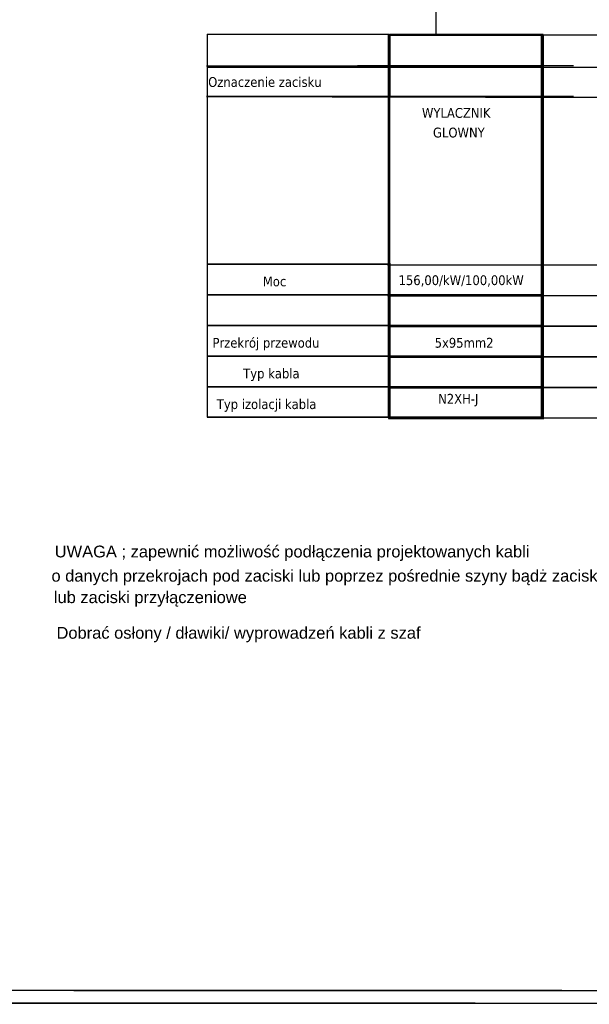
# Model space of a CAD drawing. Header units: millimetres. Extents: x 18084 to 52399, y 38174 to 56392.
# Tile 38 of 256: x 23980 to 24908, y 41994 to 43599. Entities that reach past the tile are written whole.
import ezdxf

# ---------------------------------------------------------------- set-up
doc = ezdxf.new("R2010")
doc.units = ezdxf.units.MM
doc.header["$LTSCALE"] = 100
for name, color, linetype in [('3', 7, 'Continuous'), ('4', 7, 'Continuous'), ('5', 7, 'Continuous'), ('E_ramka_wew', 10, 'Continuous')]:
    doc.layers.add(name, color=color, linetype=linetype)
doc.layers.add('_M_TABELKA RZUT CAŁOŚCI', color=7, linetype='Continuous', lineweight=20)
doc.styles.get("Standard").update_dxf_attribs({"font": 'arial.ttf'})
doc.styles.add('TAHOMA', font='tahoma.ttf')

# ---------------------------------------------------------------- blocks, each defined once
blk = doc.blocks.new('zw$8BC5')
at = {"layer": '3', "style": 'TAHOMA'}
blk.add_text('N2XH-J', height=16, dxfattribs=at).set_placement((-171.7, -34.4))

msp = doc.modelspace()

# ---------------------------------------------------------------- linework, layer by layer
at = {"color": 0}
for p, q in [((24829.7, 43522.8), (24829.7, 42949.5)), ((24829.7, 43522.8), (24829.7, 42949.5)), ((24578.7, 43199.5), (24829.7, 43199.5)), ((24828.7, 43199.5), (25079.7, 43199.5)), ((24578.7, 43149.5), (24829.7, 43149.5)), ((24828.7, 43149.5), (25079.7, 43149.5))]:
    msp.add_line(p, q, dxfattribs=at)
at = {"layer": '3', "color": 252}
msp.add_lwpolyline([(24285.2, 43575.5), (24581.7, 43575.5), (24581.7, 42951.5), (24285.2, 42951.5)], dxfattribs=at)
msp.add_lwpolyline([(24285.2, 43575.5), (24581.7, 43575.5), (24581.7, 42951.5), (24285.2, 42951.5)], dxfattribs=at)
at = {"layer": '3', "color": 7}
for points in [[(24285.2, 43575.5), (24581.7, 43575.5)], [(24285.2, 43575.5), (24581.7, 43575.5)], [(24579.7, 43574.5), (24829.7, 43574.5)], [(24580.7, 43574.5), (24830.7, 43574.5)], [(24580.7, 43574.5), (24830.7, 43574.5)], [(24580.7, 43573.8), (24830.7, 43573.8)], [(24580.7, 43573.8), (24830.7, 43573.8)], [(24580.7, 43573.8), (24830.7, 43573.8)], [(24580.7, 43573.8), (24830.7, 43573.8)], [(24582.7, 42950.5), (24582.7, 43575.5)], [(24582.7, 43525.5), (24582.7, 43575.5)], [(24582.7, 43575.5), (24582.7, 43525.5)], [(24582.7, 43575.5), (24832.7, 43575.5)], [(24582.7, 42950.5), (24582.7, 43575.5)], [(24582.7, 43525.5), (24582.7, 43575.5)], [(24582.7, 43575.5), (24582.7, 43525.5)], [(24582.7, 43575.5), (24832.7, 43575.5)], [(24829.7, 43574.5), (24829.7, 43524.5)], [(24829.7, 43524.5), (24829.7, 43574.5)], [(24829.7, 43574.5), (24829.7, 43524.5)], [(24829.7, 43524.5), (24829.7, 43574.5)], [(24829.7, 42949.5), (24829.7, 43574.5)], [(24829.7, 43574.5), (25079.7, 43574.5)], [(24829.7, 43524.5), (24829.7, 43574.5)], [(24829.7, 43574.5), (24829.7, 43524.5)], [(24829.7, 42949.5), (24829.7, 43574.5)], [(24829.7, 43524.5), (24829.7, 43574.5)], [(24829.7, 43574.5), (24829.7, 43524.5)], [(24829.7, 43523.5), (24829.7, 43573.5)], [(24829.7, 43573.5), (24829.7, 43523.5)], [(24829.7, 43523.5), (24829.7, 43573.5)], [(24829.7, 43573.5), (24829.7, 43523.5)], [(24829.7, 43522.8), (24829.7, 43572.8)], [(24829.7, 43522.8), (24829.7, 43572.8)], [(24830.7, 42949), (24830.7, 43574)], [(24830.7, 43574), (24830.7, 43524)], [(24830.7, 43524), (24830.7, 43574)], [(24830.7, 42949), (24830.7, 43574)], [(24830.7, 43574), (24830.7, 43524)], [(24830.7, 43524), (24830.7, 43574)], [(24830.7, 42948.8), (24830.7, 43573.8)], [(24830.7, 42948.8), (24830.7, 43573.8)], [(24831.7, 43573.3), (24831.7, 42948.3)], [(24831.7, 43573.3), (24831.7, 43523.3)], [(24831.7, 43573.3), (24831.7, 42948.3)], [(24831.7, 43573.3), (24831.7, 43523.3)], [(24831.7, 43573.1), (24831.7, 42948.1)], [(24831.7, 43573.1), (24831.7, 42948.1)], [(24832.7, 42948.3), (24832.7, 43573.3)], [(24832.7, 43573.3), (24832.7, 42948.3)], [(24832.7, 43523.3), (24832.7, 43573.3)], [(24832.7, 43573.3), (24832.7, 43523.3)], [(24832.7, 42948.3), (24832.7, 43573.3)], [(24832.7, 43573.3), (24832.7, 42948.3)], [(24832.7, 43523.3), (24832.7, 43573.3)], [(24832.7, 43573.3), (24832.7, 43523.3)], [(24832.7, 42948.1), (24832.7, 43573.1)], [(24832.7, 43573.1), (24832.7, 42948.1)], [(24832.7, 42948.1), (24832.7, 43573.1)], [(24832.7, 43573.1), (24832.7, 42948.1)], [(24284.2, 43524), (24534.2, 43524)], [(24284.2, 43524), (24534.2, 43524)], [(24285.2, 43521.8), (24971.3, 43521.8)], [(24285.2, 43521.8), (24880.8, 43521.8)], [(24285.2, 43521.8), (24806.3, 43521.8)], [(24335.7, 43521.8), (25086.7, 43521.8)], [(24386.2, 43524), (24636.2, 43524)], [(24386.2, 43524), (24636.2, 43524)], [(24780.2, 43524), (24530.2, 43524)], [(24780.2, 43524), (24530.2, 43524)], [(24830.7, 43523.8), (24580.7, 43523.8)], [(24580.7, 43523.8), (24830.7, 43523.8)], [(24830.7, 43523.8), (24580.7, 43523.8)], [(24580.7, 43523.8), (24830.7, 43523.8)], [(24582.7, 43475.5), (24582.7, 43525.5)], [(24582.7, 43525.5), (24582.7, 43475.5)], [(24582.7, 43475.5), (24582.7, 43525.5)], [(24582.7, 43525.5), (24582.7, 43475.5)], [(24882.2, 43524), (24632.2, 43524)], [(24882.2, 43524), (24632.2, 43524)], [(24829.7, 43474.5), (24829.7, 43524.5)], [(24829.7, 43524.5), (24829.7, 43474.5)], [(24829.7, 43474.5), (24829.7, 43524.5)], [(24829.7, 43524.5), (24829.7, 43474.5)], [(24830.7, 43524), (24830.7, 43474)], [(24830.7, 43474), (24830.7, 43524)], [(24830.7, 43524), (24830.7, 43474)], [(24830.7, 43474), (24830.7, 43524)], [(24831.7, 43523.3), (24831.7, 43473.3)], [(24831.7, 43523.3), (24831.7, 43473.3)], [(24832.7, 43523.3), (24832.7, 43473.3)], [(24832.7, 43473.3), (24832.7, 43523.3)], [(24832.7, 43523.3), (24832.7, 43473.3)], [(24832.7, 43473.3), (24832.7, 43523.3)], [(24284.2, 43474), (24534.2, 43474)], [(24534.2, 43474), (24284.2, 43474)], [(24284.2, 43474), (24534.2, 43474)], [(24534.2, 43474), (24284.2, 43474)], [(24284.2, 43474), (24534.2, 43474)], [(24534.2, 43474), (24284.2, 43474)], [(24284.2, 43474), (24534.2, 43474)], [(24534.2, 43474), (24284.2, 43474)], [(24386.2, 43474), (24636.2, 43474)], [(24636.2, 43474), (24386.2, 43474)], [(24386.2, 43474), (24636.2, 43474)], [(24636.2, 43474), (24386.2, 43474)], [(24386.2, 43474), (24636.2, 43474)], [(24636.2, 43474), (24386.2, 43474)], [(24386.2, 43474), (24636.2, 43474)], [(24636.2, 43474), (24386.2, 43474)], [(24738.5, 43472.8), (24488.5, 43472.8)], [(24780.2, 43474), (24530.2, 43474)], [(24780.2, 43474), (24530.2, 43474)], [(24582.7, 43202.5), (24582.7, 43475.5)], [(24582.7, 43202.5), (24582.7, 43475.5)], [(24882.2, 43474), (24632.2, 43474)], [(24882.2, 43474), (24632.2, 43474)], [(24829.7, 43201.5), (24829.7, 43474.5)], [(24829.7, 43201.5), (24829.7, 43474.5)], [(24829.7, 43201.5), (24829.7, 43474.5)], [(24829.7, 43201.5), (24829.7, 43474.5)], [(24829.7, 43472.8), (24829.7, 43197.8)], [(24829.7, 43197.8), (24829.7, 43472.8)], [(24829.7, 43472.8), (24829.7, 43197.8)], [(24829.7, 43197.8), (24829.7, 43472.8)], [(24830.7, 43201), (24830.7, 43474)], [(24830.7, 43201), (24830.7, 43474)], [(24830.7, 43200.8), (24830.7, 43473.8)], [(24830.7, 43200.8), (24830.7, 43473.8)], [(24831.7, 43473.3), (24831.7, 43200.3)], [(24831.7, 43473.3), (24831.7, 43200.3)], [(24831.7, 43473.1), (24831.7, 43200.1)], [(24831.7, 43473.1), (24831.7, 43200.1)], [(24832.7, 43473.3), (24832.7, 43200.3)], [(24832.7, 43200.3), (24832.7, 43473.3)], [(24832.7, 43473.3), (24832.7, 43200.3)], [(24832.7, 43200.3), (24832.7, 43473.3)], [(24832.7, 43473.1), (24832.7, 43200.1)], [(24832.7, 43200.1), (24832.7, 43473.1)], [(24832.7, 43473.1), (24832.7, 43200.1)], [(24832.7, 43200.1), (24832.7, 43473.1)], [(24285.2, 43200.5), (24581.7, 43200.5)], [(24581.7, 43200.5), (24285.2, 43200.5)], [(24285.2, 43200.5), (24581.7, 43200.5)], [(24581.7, 43200.5), (24285.2, 43200.5)], [(24582.7, 43150.5), (24582.7, 43202.5)], [(24582.7, 43202.5), (24582.7, 43150.5)], [(24582.7, 43150.5), (24582.7, 43202.5)], [(24582.7, 43202.5), (24582.7, 43150.5)], [(24829.7, 43201.5), (24829.7, 43149.5)], [(24829.7, 43149.5), (24829.7, 43201.5)], [(24829.7, 43201.5), (24829.7, 43149.5)], [(24829.7, 43149.5), (24829.7, 43201.5)], [(24829.7, 43149.5), (24829.7, 43201.5)], [(24829.7, 43201.5), (24829.7, 43149.5)], [(24829.7, 43149.5), (24829.7, 43201.5)], [(24829.7, 43201.5), (24829.7, 43149.5)], [(24829.7, 43200.5), (24829.7, 43148.5)], [(24829.7, 43148.5), (24829.7, 43200.5)], [(24829.7, 43200.5), (24829.7, 43148.5)], [(24829.7, 43148.5), (24829.7, 43200.5)], [(24829.7, 43147.8), (24829.7, 43197.8)], [(24829.7, 43197.8), (24829.7, 43147.8)], [(24829.7, 43147.8), (24829.7, 43197.8)], [(24829.7, 43197.8), (24829.7, 43147.8)], [(24830.7, 43201), (24830.7, 43149)], [(24830.7, 43149), (24830.7, 43201)], [(24830.7, 43201), (24830.7, 43149)], [(24830.7, 43149), (24830.7, 43201)], [(24830.7, 43148.8), (24830.7, 43200.8)], [(24830.7, 43200.8), (24830.7, 43148.8)], [(24830.7, 43148.8), (24830.7, 43200.8)], [(24830.7, 43200.8), (24830.7, 43148.8)], [(24831.7, 43200.3), (24831.7, 43150.3)], [(24831.7, 43200.3), (24831.7, 43150.3)], [(24831.7, 43200.1), (24831.7, 43150.1)], [(24831.7, 43200.1), (24831.7, 43150.1)], [(24832.7, 43148.3), (24832.7, 43200.3)], [(24832.7, 43200.3), (24832.7, 43148.3)], [(24832.7, 43148.3), (24832.7, 43200.3)], [(24832.7, 43200.3), (24832.7, 43148.3)], [(24832.7, 43200.1), (24832.7, 43148.1)], [(24832.7, 43148.1), (24832.7, 43200.1)], [(24832.7, 43200.1), (24832.7, 43148.1)], [(24832.7, 43148.1), (24832.7, 43200.1)], [(24285.2, 43150.5), (24581.7, 43150.5)], [(24581.7, 43150.5), (24285.2, 43150.5)], [(24285.2, 43150.5), (24581.7, 43150.5)], [(24581.7, 43150.5), (24285.2, 43150.5)], [(24830.7, 43149.5), (24580.7, 43149.5)], [(24580.7, 43149.5), (24830.7, 43149.5)], [(24582.7, 43100.5), (24582.7, 43150.5)], [(24582.7, 43150.5), (24582.7, 43100.5)], [(24582.7, 43150.5), (24832.7, 43150.5)], [(24832.7, 43150.5), (24582.7, 43150.5)], [(24582.7, 43100.5), (24582.7, 43150.5)], [(24582.7, 43150.5), (24582.7, 43100.5)], [(24582.7, 43150.5), (24832.7, 43150.5)], [(24832.7, 43150.5), (24582.7, 43150.5)], [(24829.7, 43149.5), (24829.7, 43099.5)], [(24829.7, 43099.5), (24829.7, 43149.5)], [(24829.7, 43149.5), (24829.7, 43099.5)], [(24829.7, 43099.5), (24829.7, 43149.5)], [(24829.7, 43099.5), (24829.7, 43149.5)], [(24829.7, 43149.5), (24829.7, 43099.5)], [(24829.7, 43099.5), (24829.7, 43149.5)], [(24829.7, 43149.5), (24829.7, 43099.5)], [(24831.7, 43150.3), (24831.7, 43100.3)], [(24831.7, 43150.3), (24831.7, 43100.3)], [(24831.7, 43150.1), (24831.7, 43100.1)], [(24831.7, 43150.1), (24831.7, 43100.1)], [(24580.7, 43148.8), (24830.7, 43148.8)], [(24829.7, 43148.5), (24829.7, 43098.5)], [(24829.7, 43098.5), (24829.7, 43148.5)], [(24829.7, 43148.5), (24829.7, 43098.5)], [(24829.7, 43098.5), (24829.7, 43148.5)], [(24829.7, 43097.8), (24829.7, 43147.8)], [(24829.7, 43147.8), (24829.7, 43097.8)], [(24829.7, 43097.8), (24829.7, 43147.8)], [(24829.7, 43147.8), (24829.7, 43097.8)], [(24830.7, 43149), (24830.7, 43099)], [(24830.7, 43099), (24830.7, 43149)], [(24830.7, 43149), (24830.7, 43099)], [(24830.7, 43099), (24830.7, 43149)], [(24830.7, 43098.8), (24830.7, 43148.8)], [(24830.7, 43148.8), (24830.7, 43098.8)], [(24830.7, 43098.8), (24830.7, 43148.8)], [(24830.7, 43148.8), (24830.7, 43098.8)], [(24832.7, 43148.3), (24832.7, 43098.3)], [(24832.7, 43148.3), (24832.7, 43098.3)], [(24832.7, 43148.1), (24832.7, 43098.1)], [(24832.7, 43148.1), (24832.7, 43098.1)], [(24285.2, 43100.5), (24581.7, 43100.5)], [(24581.7, 43100.5), (24285.2, 43100.5)], [(24285.2, 43100.5), (24581.7, 43100.5)], [(24581.7, 43100.5), (24285.2, 43100.5)], [(24829.7, 43099.5), (24579.7, 43099.5)], [(24579.7, 43099.5), (24829.7, 43099.5)], [(24830.7, 43099.5), (24580.7, 43099.5)], [(24580.7, 43099.5), (24830.7, 43099.5)], [(24830.7, 43099.5), (24580.7, 43099.5)], [(24580.7, 43099.5), (24830.7, 43099.5)], [(24580.7, 43098.8), (24830.7, 43098.8)], [(24830.7, 43098.8), (24580.7, 43098.8)], [(24580.7, 43098.8), (24830.7, 43098.8)], [(24830.7, 43098.8), (24580.7, 43098.8)], [(24582.7, 43050.5), (24582.7, 43100.5)], [(24582.7, 43100.5), (24582.7, 43050.5)], [(24582.7, 43100.5), (24832.7, 43100.5)], [(24832.7, 43100.5), (24582.7, 43100.5)], [(24582.7, 43050.5), (24582.7, 43100.5)], [(24582.7, 43100.5), (24582.7, 43050.5)], [(24582.7, 43100.5), (24832.7, 43100.5)], [(24832.7, 43100.5), (24582.7, 43100.5)], [(25079.7, 43099.5), (24829.7, 43099.5)], [(24829.7, 43099.5), (25079.7, 43099.5)], [(24829.7, 43049.5), (24829.7, 43099.5)], [(24829.7, 43099.5), (24829.7, 43049.5)], [(24829.7, 43049.5), (24829.7, 43099.5)], [(24829.7, 43099.5), (24829.7, 43049.5)], [(24830.7, 43049), (24830.7, 43099)], [(24830.7, 43099), (24830.7, 43049)], [(24830.7, 43049), (24830.7, 43099)], [(24830.7, 43099), (24830.7, 43049)], [(24830.7, 43098.8), (24830.7, 43048.8)], [(24830.7, 43048.8), (24830.7, 43098.8)], [(24830.7, 43098.8), (24830.7, 43048.8)], [(24830.7, 43048.8), (24830.7, 43098.8)], [(24831.7, 43100.3), (24831.7, 43048.3)], [(24831.7, 43100.3), (24831.7, 43048.3)], [(24831.7, 43100.1), (24831.7, 43048.1)], [(24831.7, 43100.1), (24831.7, 43048.1)], [(24832.7, 43098.3), (24832.7, 43048.3)], [(24832.7, 43048.3), (24832.7, 43098.3)], [(24832.7, 43098.3), (24832.7, 43048.3)], [(24832.7, 43048.3), (24832.7, 43098.3)], [(24832.7, 43048.1), (24832.7, 43098.1)], [(24832.7, 43098.1), (24832.7, 43048.1)], [(24832.7, 43048.1), (24832.7, 43098.1)], [(24832.7, 43098.1), (24832.7, 43048.1)], [(24285.2, 43050.5), (24581.7, 43050.5)], [(24581.7, 43050.5), (24285.2, 43050.5)], [(24285.2, 43050.5), (24581.7, 43050.5)], [(24581.7, 43050.5), (24285.2, 43050.5)], [(24829.7, 43049.5), (24579.7, 43049.5)], [(24579.7, 43049.5), (24829.7, 43049.5)], [(24830.7, 43049.5), (24580.7, 43049.5)], [(24580.7, 43049.5), (24830.7, 43049.5)], [(24830.7, 43049.5), (24580.7, 43049.5)], [(24580.7, 43049.5), (24830.7, 43049.5)], [(24580.7, 43048.8), (24830.7, 43048.8)], [(24830.7, 43048.8), (24580.7, 43048.8)], [(24580.7, 43048.8), (24830.7, 43048.8)], [(24830.7, 43048.8), (24580.7, 43048.8)], [(24582.7, 43000.5), (24582.7, 43050.5)], [(24582.7, 43050.5), (24582.7, 43000.5)], [(24582.7, 43050.5), (24832.7, 43050.5)], [(24832.7, 43050.5), (24582.7, 43050.5)], [(24582.7, 43000.5), (24582.7, 43050.5)], [(24582.7, 43050.5), (24582.7, 43000.5)], [(24582.7, 43050.5), (24832.7, 43050.5)], [(24832.7, 43050.5), (24582.7, 43050.5)], [(25079.7, 43049.5), (24829.7, 43049.5)], [(24829.7, 43049.5), (25079.7, 43049.5)], [(24829.7, 42999.5), (24829.7, 43049.5)], [(24829.7, 43049.5), (24829.7, 42999.5)], [(24829.7, 42999.5), (24829.7, 43049.5)], [(24829.7, 43049.5), (24829.7, 42999.5)], [(24830.7, 43049), (24830.7, 42999)], [(24830.7, 42999), (24830.7, 43049)], [(24830.7, 43049), (24830.7, 42999)], [(24830.7, 42999), (24830.7, 43049)], [(24830.7, 42998.8), (24830.7, 43048.8)], [(24830.7, 43048.8), (24830.7, 42998.8)], [(24830.7, 42998.8), (24830.7, 43048.8)], [(24830.7, 43048.8), (24830.7, 42998.8)], [(24831.7, 43048.3), (24831.7, 42998.3)], [(24831.7, 43048.3), (24831.7, 42998.3)], [(24831.7, 43048.1), (24831.7, 42998.1)], [(24831.7, 43048.1), (24831.7, 42998.1)], [(24832.7, 42998.3), (24832.7, 43048.3)], [(24832.7, 43048.3), (24832.7, 42998.3)], [(24832.7, 42998.3), (24832.7, 43048.3)], [(24832.7, 43048.3), (24832.7, 42998.3)], [(24832.7, 43048.1), (24832.7, 42998.1)], [(24832.7, 42998.1), (24832.7, 43048.1)], [(24832.7, 43048.1), (24832.7, 42998.1)], [(24832.7, 42998.1), (24832.7, 43048.1)], [(24285.2, 43000.5), (24581.7, 43000.5)], [(24581.7, 43000.5), (24285.2, 43000.5)], [(24285.2, 43000.5), (24581.7, 43000.5)], [(24581.7, 43000.5), (24285.2, 43000.5)], [(24829.7, 42999.5), (24579.7, 42999.5)], [(24579.7, 42999.5), (24829.7, 42999.5)], [(24830.7, 42999.5), (24580.7, 42999.5)], [(24580.7, 42999.5), (24830.7, 42999.5)], [(24830.7, 42999.5), (24580.7, 42999.5)], [(24580.7, 42999.5), (24830.7, 42999.5)], [(24580.7, 42998.8), (24830.7, 42998.8)], [(24830.7, 42998.8), (24580.7, 42998.8)], [(24580.7, 42998.8), (24830.7, 42998.8)], [(24830.7, 42998.8), (24580.7, 42998.8)], [(24582.7, 43000.5), (24582.7, 42950.5)], [(24582.7, 42950.5), (24582.7, 43000.5)], [(24582.7, 43000.5), (24832.7, 43000.5)], [(24832.7, 43000.5), (24582.7, 43000.5)], [(24582.7, 43000.5), (24582.7, 42950.5)], [(24582.7, 42950.5), (24582.7, 43000.5)], [(24582.7, 43000.5), (24832.7, 43000.5)], [(24832.7, 43000.5), (24582.7, 43000.5)], [(25079.7, 42999.5), (24829.7, 42999.5)], [(24829.7, 42999.5), (25079.7, 42999.5)], [(24829.7, 42999.5), (24829.7, 42949.5)], [(24829.7, 42949.5), (24829.7, 42999.5)], [(24829.7, 42999.5), (24829.7, 42949.5)], [(24829.7, 42949.5), (24829.7, 42999.5)], [(24830.7, 42999), (24830.7, 42949)], [(24830.7, 42949), (24830.7, 42999)], [(24830.7, 42999), (24830.7, 42949)], [(24830.7, 42949), (24830.7, 42999)], [(24830.7, 42948.8), (24830.7, 42998.8)], [(24830.7, 42998.8), (24830.7, 42948.8)], [(24830.7, 42948.8), (24830.7, 42998.8)], [(24830.7, 42998.8), (24830.7, 42948.8)], [(24831.7, 42998.3), (24831.7, 42948.3)], [(24831.7, 42998.3), (24831.7, 42948.3)], [(24831.7, 42998.1), (24831.7, 42948.1)], [(24831.7, 42998.1), (24831.7, 42948.1)], [(24832.7, 42948.3), (24832.7, 42998.3)], [(24832.7, 42998.3), (24832.7, 42948.3)], [(24832.7, 42948.3), (24832.7, 42998.3)], [(24832.7, 42998.3), (24832.7, 42948.3)], [(24832.7, 42998.1), (24832.7, 42948.1)], [(24832.7, 42948.1), (24832.7, 42998.1)], [(24832.7, 42998.1), (24832.7, 42948.1)], [(24832.7, 42948.1), (24832.7, 42998.1)], [(24582.7, 42950.5), (24285.2, 42950.5)], [(24581.7, 42950.5), (24285.2, 42950.5)], [(24582.7, 42950.5), (24285.2, 42950.5)], [(24581.7, 42950.5), (24285.2, 42950.5)], [(24829.7, 42949.5), (24579.7, 42949.5)], [(24829.7, 42949.5), (24579.7, 42949.5)], [(24830.7, 42949.5), (24580.7, 42949.5)], [(24830.7, 42949.5), (24580.7, 42949.5)], [(24830.7, 42949.5), (24580.7, 42949.5)], [(24830.7, 42949.5), (24580.7, 42949.5)], [(24830.7, 42948.8), (24580.7, 42948.8)], [(24830.7, 42948.8), (24580.7, 42948.8)], [(24830.7, 42948.8), (24580.7, 42948.8)], [(24830.7, 42948.8), (24580.7, 42948.8)], [(24832.7, 42950.5), (24582.7, 42950.5)], [(24832.7, 42950.5), (24582.7, 42950.5)], [(24832.7, 42950.5), (24582.7, 42950.5)], [(24832.7, 42950.5), (24582.7, 42950.5)], [(25079.7, 42949.5), (24829.7, 42949.5)], [(25079.7, 42949.5), (24829.7, 42949.5)]]:
    msp.add_lwpolyline(points, dxfattribs=at)
at = {"layer": '3', "color": 252}
for points in [[(24580.7, 43574.5), (24829.7, 43574.5), (24829.7, 42950.5), (24580.7, 42950.5)], [(24580.7, 43574.5), (24829.7, 43574.5), (24829.7, 42950.5), (24580.7, 42950.5)], [(24582.7, 43575.5), (24831.7, 43575.5), (24831.7, 42951.5), (24582.7, 42951.5)], [(24582.7, 43575.5), (24831.7, 43575.5), (24831.7, 42951.5), (24582.7, 42951.5)]]:
    msp.add_lwpolyline(points, close=True, dxfattribs=at)
at = {"layer": '4', "color": 7}
msp.add_lwpolyline([(24657.7, 44300.5), (24657.7, 43575.5)], dxfattribs=at)
msp.add_lwpolyline([(24657.7, 44300.5), (24657.7, 43575.5)], dxfattribs=at)
at = {"layer": '5'}
for p, q in [((24862.7, 42017.1), (22943.2, 42017.1)), ((24067.5, 42017), (26132.5, 42016.9)), ((21998.2, 41996.1), (26198.2, 41996.1)), ((24721.6, 41996.3), (22802.1, 41996.1))]:
    msp.add_line(p, q, dxfattribs=at)
at = {"layer": '_M_TABELKA RZUT CAŁOŚCI', "color": 1, "linetype": 'Continuous'}
for p, q in [((34315.7, 41994.4), (24769.1, 41996.3)), ((34432.3, 41994.4), (24885.7, 41996.2))]:
    msp.add_line(p, q, dxfattribs=at)
at = {"layer": 'E_ramka_wew', "color": 0}
for p, q in [((24285.2, 43575.5), (24285.2, 42951.5)), ((24738.5, 43472.8), (26106.4, 43472.8))]:
    msp.add_line(p, q, dxfattribs=at)

# ---------------------------------------------------------------- block references
at = {"color": 0}
msp.add_blockref('zw$8BC5', (24833.1, 43007.6), dxfattribs=at)

# ---------------------------------------------------------------- texts
at = {"transparency": 33554687}
for s, p in [('UWAGA ; zapewnić możliwość podłączenia projektowanych kabli', (24036.6, 42722.7)), ('o danych przekrojach pod zaciski lub poprzez pośrednie szyny bądż zaciski redukcyjne', (24031.3, 42683.2)), ('lub zaciski przyłączeniowe', (24035.2, 42648.2)), ('Dobrać osłony / dławiki/ wyprowadzeń kabli z szaf', (24039.5, 42590.2))]:
    msp.add_text(s, height=19.2, dxfattribs=at).set_placement(p)
at = {"layer": '3', "style": 'TAHOMA'}
for s, p in [('Oznaczenie zacisku', (24286.7, 43489.5)), ('Oznaczenie zacisku', (24286.7, 43489.5)), ('WYLACZNIK', (24635, 43439.1)), ('WYLACZNIK', (24635, 43439.1)), ('GLOWNY', (24653, 43407.1)), ('GLOWNY', (24653, 43407.1)), ('156,00/kW/100,00kW', (24596.9, 43166.5)), ('Moc', (24375.7, 43164.5)), ('Moc', (24375.7, 43164.5)), ('Przekrój przewodu', (24293.7, 43064.5)), ('Przekrój przewodu', (24293.7, 43064.5)), ('5x95mm2', (24655.7, 43064.5)), ('Typ kabla', (24343.7, 43014.5)), ('Typ kabla', (24343.7, 43014.5)), ('Typ izolacji kabla', (24300.7, 42964.5)), ('Typ izolacji kabla', (24300.7, 42964.5))]:
    msp.add_text(s, height=16, dxfattribs=at).set_placement(p)

doc.saveas('drawing.dxf')
